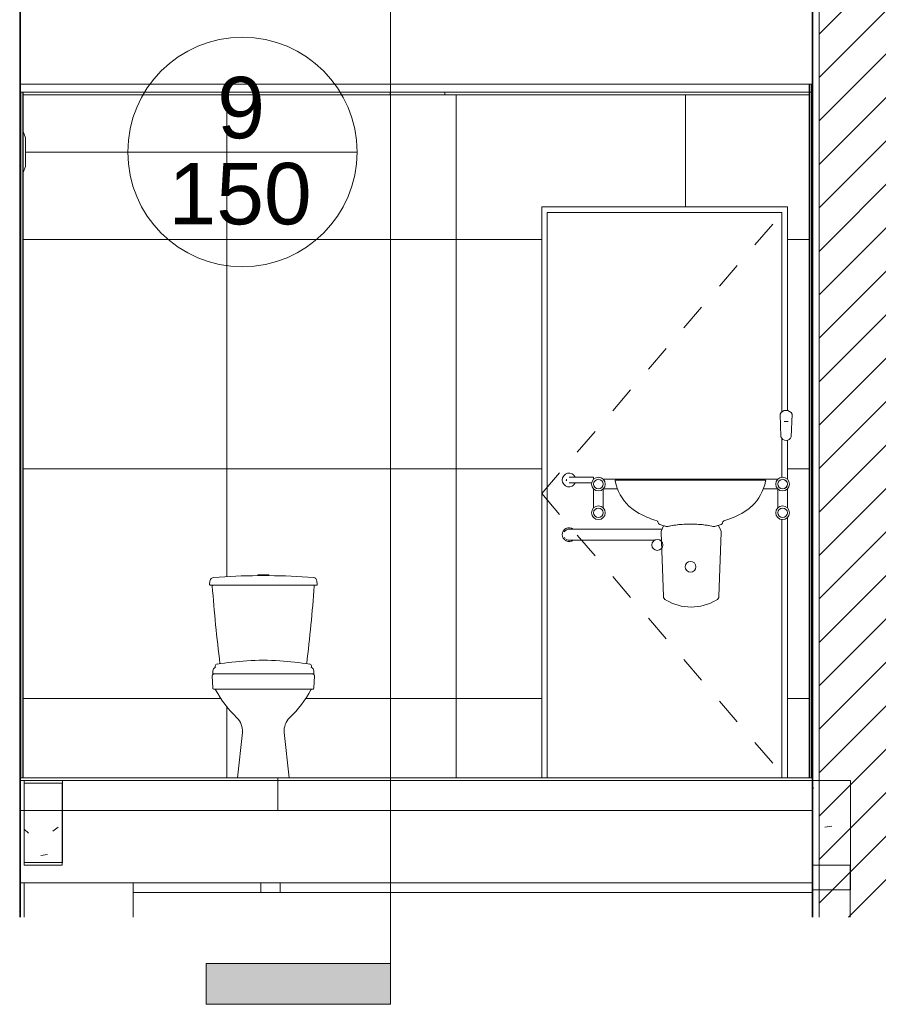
# Model space of a CAD drawing. Header units: metres. Extents: x 4.1 to 64.5, y -1.6 to 14.4.
# Tile 78 of 84: x 57.6 to 60.7, y -1 to 2.6. Entities that reach past the tile are written whole.
import ezdxf

# ---------------------------------------------------------------- set-up
doc = ezdxf.new("R2010")
doc.units = ezdxf.units.M
doc.linetypes.add('Center', pattern=[0.03175, 0.00635, -0.004763, 0.015875, -0.004763])
for name, color, linetype, lineweight in [('A-CLNG', 7, 'Continuous', 18), ('A-COLS', 7, 'Continuous', 18), ('A-DOOR', 7, 'Continuous', 18), ('A-FLOR', 7, 'Continuous', 18), ('A-FLOR-MCUT', 7, 'Continuous', 18), ('A-WALL', 7, 'Continuous', 18), ('A-WALL-PATT', 7, 'Continuous', 18), ('E-LITE-EQPM', 7, 'Continuous', 18), ('G-ANNO-SYMB', 7, 'Continuous', 9), ('G-IMPT', 7, 'Continuous', 18), ('P-SANR-FIXT', 7, 'Continuous', 18), ('S-BEAM', 7, 'Continuous', 18), ('S-COLS', 7, 'Continuous', 18)]:
    doc.layers.add(name, color=color, linetype=linetype, lineweight=lineweight)
doc.layers.add('M-HVAC-CDFF-IDEN', color=1, linetype='Continuous', lineweight=9, true_color=0xff0000)
doc.styles.add('Arial_1', font='arial.ttf', dxfattribs={"height": 0.225})
pattern_1 = [(50, (52.482, 6.033), (0.546555, -0.047815), [0.05715, -0.62865]), (355, (52.482, 6.033), (-0.105728, 0.573166), [0.04572, -0.50292]), (100.451, (52.528, 6.03), (0.440828, 0.525349), [0.04857, -0.53427]), (46.184, (52.482, 6.186), (0.813237, -0.12613), [0.08572, -0.94297]), (96.636, (52.55, 6.175), (0.712212, 0.742287), [0.07286, -0.80141]), (351.184, (52.482, 6.186), (0.712217, 0.742274), [0.06858, -0.75438]), (21, (52.558, 6.148), (0.454846, -0.306795), [0.05715, -0.62865]), (326, (52.558, 6.148), (0.185405, 0.55256), [0.04572, -0.50292]), (71.451, (52.596, 6.122), (0.640251, 0.245763), [0.04857, -0.53427]), (37.5, (52.482, 6.033), (0.009261, 0.2536672), [0.02515, -0.47168, 0.02515, -0.48539, -0.50483]), (37.5, (52.482, 6.033), (0.009261, 0.2536672), [-1.007, 0.02515, -0.47968]), (7.5, (52.482, 6.033), (0.200456, 0.300546), [0.02515, -0.26594, 0.02515, -0.46025, -0.19241]), (7.5, (52.482, 6.033), (0.200456, 0.300546), [-0.77648, 0.02515, -0.16726]), (327.5, (52.312, 6.033), (0.4067682, -0.0171882), [0.02515, -0.16535, 0.02515, -0.56921, -0.78867]), (327.5, (52.312, 6.033), (0.4067682, -0.0171882), [-0.78486, 0.02515, -0.76352]), (317.5, (52.236, 6.033), (0.444383, 0.0762794), [0.02515, -0.2225, 0.02515, -0.36957, -0.56007]), (317.5, (52.236, 6.033), (0.444383, 0.0762794), [-0.64237, 0.02515, -0.53492])]
pattern_2 = [(45, (52.482, 6.033), (-0.0795495, 0.0795495), []), (135, (52.482, 6.033), (-0.0795495, -0.0795495), [])]

# ---------------------------------------------------------------- blocks, each defined once
blk = doc.blocks.new('Bacia para Caixa Acoplada - P_750_Creme CR37_Acionamento Simples 6lpf-766973-Corte 7')
at = {"layer": 'P-SANR-FIXT'}
for p, q in [((56.6054, 0.613), (56.5654, 0.613)), ((56.5654, 0.613), (56.5654, 0.6099)), ((56.6054, 0.6099), (56.6054, 0.613)), ((56.3899, 0.59), (56.3887, 0.5783)), ((56.783, 0.5783), (56.7818, 0.59)), ((56.3917, 0.575), (56.4014, 0.575)), ((56.769, 0.575), (56.4014, 0.575)), ((56.769, 0.575), (56.78, 0.575)), ((56.3978, 0.2428), (56.4001, 0.1974)), ((56.4447, 0.25), (56.4044, 0.25)), ((56.7261, 0.25), (56.4447, 0.25)), ((56.7663, 0.25), (56.726, 0.25)), ((56.7706, 0.1974), (56.7729, 0.2428)), ((56.4026, 0.1946), (56.7681, 0.1946)), ((56.5092, 0.036), (56.4903, -0.13)), ((56.6804, -0.13), (56.6615, 0.036))]:
    blk.add_line(p, q, dxfattribs=at)
for centre, radius, start, end in [((56.3917, 0.578), 0.003, 174, 270), ((56.4048, 0.5885), 0.015, 93.7064, 174), ((56.5857, -1.906), 2.516, 90.4615, 94.1444), ((56.5855, 2.9081), 2.2982, 269.501, 270.499), ((56.585, -1.906), 2.516, 85.8147, 89.5341), ((56.7669, 0.5884), 0.015, 6, 83.3063), ((56.78, 0.578), 0.003, 270, 6), ((56.4014, 0.572), 0.003, 90, 184.3595), ((62.4869, 1.0359), 6.1062, 184.35949, 187.03826), ((51.3469, 0.9596), 5.439, 352.9038, 355.9108), ((56.769, 0.572), 0.003, 355.9108, 90), ((56.4027, 0.243), 0.005, 134.8711, 183.1652), ((55.9805, 0.6672), 0.5936, 314.8723, 315.1399), ((56.405, 0.2445), 0.00555, 96.2084, 133.0211), ((56.4447, 0.265), 0.015, 252.3924, 270), ((56.726, 0.265), 0.015, 270, 287.61), ((56.7657, 0.2445), 0.00555, 46.9789, 83.7916), ((57.1902, 0.6672), 0.5936, 224.8601, 225.1277), ((56.7679, 0.243), 0.005, 356.8348, 45.1289), ((56.4031, 0.1976), 0.003, 183.613, 259.221), ((56.5215, 0.8538), 0.6697, 259.7748, 260.3047), ((56.4081, 0.1906), 0.003, 28.0086, 80.3005), ((56.7869, 0.3964), 0.428, 208.5238, 225.8503), ((56.3838, 0.3964), 0.428, 314.1497, 331.4762), ((56.7626, 0.1906), 0.003, 99.6995, 151.9914), ((56.6492, 0.8538), 0.6697, 279.6953, 280.2252), ((56.7676, 0.1976), 0.003, 280.779, 356.387), ((56.4397, 0.0399), 0.0696, 356.8063, 45.1937), ((56.731, 0.0399), 0.0696, 134.8063, 183.1937)]:
    blk.add_arc(centre, radius, start, end, dxfattribs=at)
blk = doc.blocks.new('Assento para Bacia Sanitária - Assento para Bacia Sanitária-772276-Corte 7')
at = {"layer": 'P-SANR-FIXT'}
for p, q in [((56.4006, 0.2611), (56.4, 0.2513)), ((56.4093, 0.2792), (56.4093, 0.2743)), ((56.7616, 0.2743), (56.7616, 0.2792)), ((56.7709, 0.2513), (56.7703, 0.2611)), ((56.4004, 0.2508), (56.7704, 0.2508))]:
    blk.add_line(p, q, dxfattribs=at)
for centre, radius, start, end in [((56.6289, -1.1988), 1.5003, 93.9546, 98.1639), ((56.5855, -0.5703), 0.8703, 86.0454, 93.9546), ((56.542, -1.1988), 1.5003, 81.8361, 86.0454), ((56.4155, 0.2602), 0.0149, 110.8928, 176.5), ((56.417, 0.2788), 0.00765, 98.1639, 177.121), ((56.4102, 0.2755), 0.00145, 233.4416, 268.8636), ((56.754, 0.2788), 0.00765, 2.879, 81.8361), ((56.7608, 0.2755), 0.00145, 271.1364, 306.5584), ((56.7555, 0.2602), 0.0149, 3.5, 69.1072), ((56.4005, 0.2513), 0.0005, 175.9732, 270.0423), ((56.7704, 0.2513), 0.0005, 269.9577, 4.0268)]:
    blk.add_arc(centre, radius, start, end, dxfattribs=at)
blk = doc.blocks.new('Porta banheiros - P4- BANHEIROS madeira-7688719-Corte 7')
at = {"layer": 'A-DOOR', "linetype": 'Center'}
for q in [(67.8519, 1.96), (67.8434, -0.13)]:
    blk.add_line((66.9519, 0.91), q, dxfattribs=at)
at = {"layer": 'A-DOOR'}
for p, q in [((66.9719, -0.13), (66.9719, 1.94)), ((66.9719, 1.94), (67.8319, 1.94)), ((67.8319, 1.94), (66.9719, 1.94)), ((66.9719, 1.94), (66.9719, -0.13)), ((67.8319, 1.2097), (67.8319, 1.94)), ((67.8319, 1.2097), (67.8319, 1.94)), ((67.8319, 0.9697), (67.8319, 1.1121)), ((67.8319, 0.9697), (67.8319, 1.1121)), ((67.1419, 0.97), (67.0719, 0.97)), ((67.0719, 0.95), (67.1351, 0.95)), ((67.1419, 0.9628), (67.1419, 0.97)), ((67.8319, -0.13), (67.8319, 0.8153)), ((67.8319, -0.13), (67.8319, 0.8153)), ((67.3929, 0.78), (67.0819, 0.78)), ((67.0819, 0.74), (67.3664, 0.74)), ((67.3841, 0.74), (67.3901, 0.74))]:
    blk.add_line(p, q, dxfattribs=at)
at = {"layer": 'A-DOOR', "flags": 128}
for points in [[(67.0719, 0.97), (67.0711, 0.97), (67.0703, 0.97), (67.0695, 0.97), (67.0688, 0.97), (67.068, 0.97), (67.0672, 0.97), (67.0664, 0.97), (67.0657, 0.97), (67.0649, 0.97), (67.0642, 0.97), (67.0634, 0.97), (67.0627, 0.97), (67.062, 0.97), (67.0613, 0.97), (67.0606, 0.97), (67.06, 0.97), (67.0594, 0.97), (67.0588, 0.97), (67.0582, 0.97), (67.0576, 0.97), (67.057, 0.97), (67.0565, 0.97), (67.056, 0.97), (67.0556, 0.97), (67.0551, 0.97), (67.0547, 0.97), (67.0543, 0.97), (67.0539, 0.97), (67.0536, 0.97), (67.0533, 0.97), (67.053, 0.97), (67.0528, 0.97), (67.0526, 0.97), (67.0524, 0.97), (67.0522, 0.97), (67.0521, 0.97), (67.052, 0.97), (67.052, 0.97), (67.0519, 0.97)], [(67.0519, 0.95), (67.052, 0.95), (67.052, 0.95), (67.0521, 0.95), (67.0522, 0.95), (67.0523, 0.95), (67.0525, 0.95), (67.0527, 0.95), (67.053, 0.95), (67.0532, 0.95), (67.0535, 0.95), (67.0538, 0.95), (67.0542, 0.95), (67.0546, 0.95), (67.055, 0.95), (67.0554, 0.95), (67.0559, 0.95), (67.0564, 0.95), (67.0569, 0.95), (67.0574, 0.95), (67.058, 0.95), (67.0586, 0.95), (67.0592, 0.95), (67.0598, 0.95), (67.0605, 0.95), (67.0611, 0.95), (67.0618, 0.95), (67.0625, 0.95), (67.0632, 0.95), (67.064, 0.95), (67.0647, 0.95), (67.0654, 0.95), (67.0662, 0.95), (67.067, 0.95), (67.0678, 0.95), (67.0685, 0.95), (67.0693, 0.95), (67.0701, 0.95), (67.0709, 0.95), (67.0717, 0.95), (67.0719, 0.95)], [(67.0819, 0.78), (67.0807, 0.78), (67.0795, 0.78), (67.0784, 0.78), (67.0772, 0.78), (67.076, 0.78), (67.0748, 0.78), (67.0737, 0.78), (67.0725, 0.78), (67.0714, 0.78), (67.0703, 0.78), (67.0692, 0.78), (67.0681, 0.78), (67.067, 0.78), (67.066, 0.78), (67.065, 0.78), (67.064, 0.78), (67.0631, 0.78), (67.0622, 0.78), (67.0613, 0.78), (67.0604, 0.78), (67.0596, 0.78), (67.0588, 0.78), (67.0581, 0.78), (67.0574, 0.78), (67.0567, 0.78), (67.0561, 0.78), (67.0555, 0.78), (67.0549, 0.78), (67.0544, 0.78), (67.054, 0.78), (67.0536, 0.78), (67.0532, 0.78), (67.0529, 0.78), (67.0526, 0.78), (67.0524, 0.78), (67.0522, 0.78), (67.0521, 0.78), (67.052, 0.78), (67.0519, 0.78), (67.0519, 0.78)], [(67.0519, 0.74), (67.052, 0.74), (67.052, 0.74), (67.0522, 0.74), (67.0523, 0.74), (67.0525, 0.74), (67.0528, 0.74), (67.0531, 0.74), (67.0535, 0.74), (67.0539, 0.74), (67.0543, 0.74), (67.0548, 0.74), (67.0553, 0.74), (67.0559, 0.74), (67.0565, 0.74), (67.0572, 0.74), (67.0579, 0.74), (67.0586, 0.74), (67.0594, 0.74), (67.0602, 0.74), (67.061, 0.74), (67.0619, 0.74), (67.0628, 0.74), (67.0638, 0.74), (67.0647, 0.74), (67.0657, 0.74), (67.0668, 0.74), (67.0678, 0.74), (67.0689, 0.74), (67.07, 0.74), (67.0711, 0.74), (67.0722, 0.74), (67.0733, 0.74), (67.0745, 0.74), (67.0757, 0.74), (67.0768, 0.74), (67.078, 0.74), (67.0792, 0.74), (67.0804, 0.74), (67.0816, 0.74), (67.0819, 0.74)]]:
    blk.add_lwpolyline(points, dxfattribs=at)
at = {"layer": 'A-DOOR'}
for centre, radius, start, end in [((67.0519, 0.96), 0.025, 23.748, 180), ((67.0519, 0.96), 0.025, 180, 336.2194), ((67.0519, 0.96), 0.01, 165, 180), ((67.0519, 0.96), 0.01, 180, 195), ((67.0519, 0.76), 0.025, 53.7209, 180), ((67.0519, 0.76), 0.025, 180, 306.9829), ((67.0519, 0.76), 0.02, 86.7168, 150), ((67.0519, 0.76), 0.02, 210, 225), ((67.0519, 0.76), 0.02, 240, 279.5989)]:
    blk.add_arc(centre, radius, start, end, dxfattribs=at)
blk = doc.blocks.new('Luminária Quadrada - 0300x1200mm_1 Lamp_ - 277V-7461696-Corte 7')
at = {"layer": 'E-LITE-EQPM'}
for p, q in [((52.1446, 2.46), (52.1446, 2.47)), ((52.3446, 2.46), (52.1446, 2.46)), ((52.3446, 2.46), (52.3446, 2.47))]:
    blk.add_line(p, q, dxfattribs=at)
blk = doc.blocks.new('FDE_BR02_LavatórioAcessível1 - BR02_LavatórioAcessível 2-8852313-Corte 7')
at = {"layer": 'P-SANR-FIXT'}
for p, q in [((55.6446, 7.0812), (55.6477, 6.9985)), ((55.6855, 6.9986), (55.6885, 7.0811)), ((55.659, 7.0543), (55.674, 7.0543)), ((55.6124, 6.8425), (55.0311, 6.8425)), ((55.0433, 6.84), (55.5887, 6.84)), ((54.9615, 6.8072), (54.9615, 6.77)), ((54.9965, 6.77), (54.9965, 6.8072)), ((55.0311, 6.8075), (55.0493, 6.8075)), ((55.5828, 6.8075), (55.6124, 6.8075)), ((55.6363, 6.8072), (55.6363, 6.77)), ((55.6713, 6.77), (55.6713, 6.8072)), ((55.2102, 6.6546), (55.2178, 6.6726)), ((55.4195, 6.6738), (55.4275, 6.6546)), ((55.2171, 6.4141), (55.2087, 6.6483)), ((55.429, 6.6483), (55.4206, 6.4141))]:
    blk.add_line(p, q, dxfattribs=at)
at = {"layer": 'P-SANR-FIXT', "flags": 128}
for points in [[(54.9969, 6.8425), (54.9979, 6.8425), (54.9996, 6.8425), (55.0013, 6.8425), (55.003, 6.8425), (55.0048, 6.8425), (55.0066, 6.8425), (55.0084, 6.8425), (55.0103, 6.8425), (55.0123, 6.8425), (55.0142, 6.8425), (55.0162, 6.8425), (55.0182, 6.8425), (55.0202, 6.8425), (55.0223, 6.8425), (55.0243, 6.8425), (55.0264, 6.8425), (55.0285, 6.8425), (55.0306, 6.8425), (55.0311, 6.8425)], [(55.6124, 6.8425), (55.6141, 6.8425), (55.6157, 6.8425), (55.6174, 6.8425), (55.619, 6.8425), (55.6207, 6.8425), (55.6223, 6.8425), (55.6239, 6.8425), (55.6255, 6.8425), (55.6271, 6.8425), (55.6286, 6.8425), (55.6301, 6.8425), (55.6316, 6.8425), (55.6331, 6.8425), (55.6345, 6.8425), (55.6359, 6.8425)], [(55.0311, 6.8075), (55.029, 6.8075), (55.027, 6.8075), (55.0249, 6.8075), (55.0228, 6.8075), (55.0208, 6.8075), (55.0187, 6.8075), (55.0167, 6.8075), (55.0147, 6.8075), (55.0128, 6.8075), (55.0108, 6.8075), (55.0089, 6.8075), (55.0071, 6.8075), (55.0052, 6.8075), (55.0035, 6.8075), (55.0017, 6.8075), (55, 6.8075), (54.9984, 6.8075), (54.9969, 6.8075)], [(55.636, 6.8075), (55.6349, 6.8075), (55.6335, 6.8075), (55.632, 6.8075), (55.6305, 6.8075), (55.629, 6.8075), (55.6275, 6.8075), (55.6259, 6.8075), (55.6243, 6.8075), (55.6227, 6.8075), (55.6211, 6.8075), (55.6195, 6.8075), (55.6178, 6.8075), (55.6162, 6.8075), (55.6145, 6.8075), (55.6128, 6.8075), (55.6124, 6.8075)], [(54.9615, 6.7381), (54.9615, 6.7397), (54.9615, 6.7413), (54.9615, 6.743), (54.9615, 6.7447), (54.9615, 6.7464), (54.9615, 6.7482), (54.9615, 6.75), (54.9615, 6.7519), (54.9615, 6.7538), (54.9615, 6.7557), (54.9615, 6.7576), (54.9615, 6.7595), (54.9615, 6.7615), (54.9615, 6.7635), (54.9615, 6.7655), (54.9615, 6.7675), (54.9615, 6.7695), (54.9615, 6.77)], [(54.9965, 6.77), (54.9965, 6.768), (54.9965, 6.766), (54.9965, 6.764), (54.9965, 6.762), (54.9965, 6.7601), (54.9965, 6.7581), (54.9965, 6.7562), (54.9965, 6.7543), (54.9965, 6.7524), (54.9965, 6.7505), (54.9965, 6.7487), (54.9965, 6.7469), (54.9965, 6.7452), (54.9965, 6.7434), (54.9965, 6.7418), (54.9965, 6.7401), (54.9965, 6.7386)], [(55.6363, 6.7381), (55.6363, 6.7397), (55.6363, 6.7413), (55.6363, 6.743), (55.6363, 6.7447), (55.6363, 6.7464), (55.6363, 6.7482), (55.6363, 6.75), (55.6363, 6.7519), (55.6363, 6.7538), (55.6363, 6.7557), (55.6363, 6.7576), (55.6363, 6.7595), (55.6363, 6.7615), (55.6363, 6.7635), (55.6363, 6.7655), (55.6363, 6.7675), (55.6363, 6.7695), (55.6363, 6.77)], [(55.6713, 6.77), (55.6713, 6.768), (55.6713, 6.766), (55.6713, 6.764), (55.6713, 6.762), (55.6713, 6.7601), (55.6713, 6.7581), (55.6713, 6.7562), (55.6713, 6.7543), (55.6713, 6.7524), (55.6713, 6.7505), (55.6713, 6.7487), (55.6713, 6.7469), (55.6713, 6.7452), (55.6713, 6.7434), (55.6713, 6.7418), (55.6713, 6.7401), (55.6713, 6.7386)]]:
    blk.add_lwpolyline(points, dxfattribs=at)
at = {"layer": 'P-SANR-FIXT'}
for centre, radius, start, end in [((55.6665, 7.0706), 0.0244, 25.525, 154.3802), ((55.6666, 7.005), 0.02, 199.0332, 341.3773), ((54.979, 6.825), 0.025, 360, 180), ((55.6538, 6.825), 0.025, 0, 180), ((54.979, 6.825), 0.025, 180, 0), ((54.979, 6.825), 0.0175, 0, 180), ((54.979, 6.825), 0.0175, 0, 180), ((54.979, 6.825), 0.0175, 180, 0), ((54.979, 6.825), 0.0175, 180, 0), ((55.044, 6.8364), 0.00361, 99.6426, 191.6467), ((55.2116, 6.871), 0.1747, 191.6467, 226.3533), ((55.4205, 6.871), 0.1747, 313.6467, 348.3533), ((55.5887, 6.8369), 0.00315, 338.7107, 90), ((55.6538, 6.825), 0.025, 180, 0), ((55.6538, 6.825), 0.0175, 0, 180), ((55.6538, 6.825), 0.0175, 180, 0), ((55.654, 6.825), 0.0175, 0, 180), ((55.654, 6.825), 0.0175, 180, 0), ((54.979, 6.72), 0.025, 0, 180), ((55.2116, 6.871), 0.1747, 226.3533, 243.6467), ((55.4205, 6.871), 0.1747, 296.3533, 313.6467), ((55.6538, 6.72), 0.025, 0, 180), ((54.979, 6.72), 0.025, 180, 0), ((54.979, 6.72), 0.0175, 90, 270), ((54.979, 6.72), 0.0175, 0, 180), ((54.979, 6.72), 0.0175, 180, 0), ((54.979, 6.72), 0.0175, 270, 90), ((55.3157, 7.0813), 0.4095, 243.6467, 252.7093), ((55.3163, 7.0813), 0.4095, 287.2907, 296.3533), ((55.6538, 6.72), 0.025, 180, 0), ((55.6538, 6.72), 0.0175, 90, 270), ((55.6538, 6.72), 0.0175, 0, 180), ((55.6538, 6.72), 0.0175, 180, 0), ((55.6538, 6.72), 0.0175, 270, 90), ((55.1811, 6.6777), 0.0182, 12.278, 44.3908), ((55.2017, 6.6822), 0.00299, 192.278, 237.722), ((55.2271, 6.7223), 0.0505, 237.722, 256.278), ((55.2982, 6.9544), 0.2931, 253.5301, 255.3771), ((55.2987, 6.9544), 0.2931, 253.9664, 255.3771), ((55.2309, 6.7091), 0.0389, 260.0674, 279.9326), ((55.2314, 6.7091), 0.0389, 260.0674, 279.9326), ((55.2969, 6.4245), 0.2532, 92.4747, 103.5253), ((55.2974, 6.4245), 0.2532, 92.4747, 103.5253), ((55.316, 5.981), 0.6972, 87.5253, 92.4747), ((55.3165, 5.981), 0.6972, 87.5253, 92.4747), ((55.3352, 6.4245), 0.2532, 76.4747, 87.5253), ((55.3357, 6.4245), 0.2532, 76.4747, 87.5253), ((55.4012, 6.7091), 0.0389, 260.0674, 279.9326), ((55.4016, 6.7091), 0.0389, 260.0674, 279.9326), ((55.3339, 6.9544), 0.2931, 284.6229, 286.4699), ((55.3344, 6.9544), 0.2931, 284.6229, 286.4699), ((55.405, 6.7223), 0.0505, 283.722, 302.278), ((55.4055, 6.7223), 0.0505, 283.722, 286.0499), ((55.4304, 6.6822), 0.00299, 302.278, 347.722), ((55.451, 6.6777), 0.0182, 135.6092, 167.722), ((55.2212, 6.6487), 0.0125, 151.8971, 182.0431), ((55.4165, 6.6487), 0.0125, 357.9569, 28.1029), ((55.1948, 6.6022), 0.02, 0, 180), ((55.1948, 6.6022), 0.02, 180, 0), ((55.3165, 6.5222), 0.02, 0, 180), ((55.3165, 6.5222), 0.02, 180, 0), ((55.2328, 6.4148), 0.0158, 182.4182, 243.5818), ((55.3188, 6.5569), 0.1819, 239.2392, 300.7608), ((55.4048, 6.4148), 0.0158, 296.4182, 357.5818)]:
    blk.add_arc(centre, radius, start, end, dxfattribs=at)
blk = doc.blocks.new('4 GRE - ESCOLA DE CINEMA E AUDIOVISUAL CINE REX R07_rvt-2-Corte 7')
at = {"layer": 'A-WALL-PATT', "true_color": 0x808080}
h = blk.add_hatch(dxfattribs=at)
h.set_pattern_fill('FP_19', color=8, style=0, pattern_type=2)
h.set_pattern_definition(pattern_1)
h.paths.add_polyline_path([(65.0394, -0.6402), (65.0419, -0.6402), (65.0419, 8.6), (65.0394, 8.6), (65.0394, 0.3133)])
h = blk.add_hatch(dxfattribs=at)
h.set_pattern_fill('FP_19', color=8, style=0, pattern_type=2)
h.set_pattern_definition(pattern_1)
h.paths.add_polyline_path([(67.9451, -0.6402), (67.9451, 5.58), (67.9426, 5.58), (67.9426, -0.6402)])
h = blk.add_hatch(dxfattribs=at)
h.set_pattern_fill('FP_20', color=8, style=0, pattern_type=2)
h.set_pattern_definition([(45, (52.482, 6.033), (-0.0795495, 0.0795495), [])])
h.paths.add_polyline_path([(67.9676, -0.6402), (68.4176, -0.6402), (68.4176, 5.58), (67.9676, 5.58), (67.9676, 0.3133)])
at = {"layer": 'A-WALL-PATT'}
h = blk.add_hatch(dxfattribs=at)
h.set_pattern_fill('FP_24', color=256, style=0, pattern_type=2)
h.set_pattern_definition(pattern_2)
h.paths.add_polyline_path([(65.0434, -0.13), (65.0434, 2.38), (65.0419, 2.38), (65.0419, -0.13)])
h = blk.add_hatch(dxfattribs=at)
h.set_pattern_fill('FP_24', color=256, style=0, pattern_type=2)
h.set_pattern_definition(pattern_2)
h.paths.add_polyline_path([(65.0519, -0.13), (65.0519, 2.38), (65.0504, 2.38), (65.0504, -0.13)])
h = blk.add_hatch(dxfattribs=at)
h.set_pattern_fill('FP_24', color=256, style=0, pattern_type=2)
h.set_pattern_definition(pattern_2)
h.paths.add_polyline_path([(67.9334, -0.13), (67.9334, 2.41), (67.9319, 2.41), (67.9319, -0.13)])
h = blk.add_hatch(dxfattribs=at)
h.set_pattern_fill('FP_24', color=256, style=0, pattern_type=2)
h.set_pattern_definition(pattern_2)
h.paths.add_polyline_path([(67.9419, -0.13), (67.9419, 2.41), (67.9404, 2.41), (67.9404, -0.13)])
at = {"layer": 'A-WALL-PATT', "true_color": 0xf5f5f5}
h = blk.add_hatch(dxfattribs=at)
h.set_pattern_fill('FP_25', style=0, pattern_type=2)
h.set_pattern_definition([(0, (65.047, 0.16), (0, 0.84), []), (90, (65.047, 0.16), (-0.84, 5e-17), [])])
h.paths.add_polyline_path([(65.324, -0.13), (65.8367, -0.13), (65.8557, 0.036), (65.8549, 0.0507), (65.8512, 0.0649), (65.8445, 0.0779), (65.8352, 0.0893), (65.7912, 0.1395), (65.7558, 0.1934), (65.7482, 0.1956), (65.7466, 0.1974), (65.7443, 0.2428), (65.7469, 0.2477), (65.7509, 0.25), (65.7469, 0.2508), (65.7465, 0.2513), (65.7471, 0.2611), (65.749, 0.2675), (65.7536, 0.2725), (65.7558, 0.2743), (65.7566, 0.2812), (65.7591, 0.2851), (65.7624, 0.2864), (65.7735, 0.2878), (65.7586, 0.4172), (65.7449, 0.5718), (65.7469, 0.575), (65.7372, 0.5757), (65.7354, 0.5769), (65.7352, 0.5783), (65.7372, 0.5934), (65.741, 0.5993), (65.7469, 0.6028), (65.7504, 0.6034), (65.8311, 0.608), (65.9119, 0.6099), (65.9119, 0.613), (65.9519, 0.613), (65.9519, 0.6099), (66.0336, 0.6079), (66.1185, 0.6025), (66.124, 0.5989), (66.1276, 0.5933), (66.1283, 0.59), (66.1293, 0.5769), (66.1261, 0.575), (66.1155, 0.575), (66.1185, 0.5718), (66.1052, 0.4172), (66.0904, 0.2878), (66.1048, 0.2851), (66.1061, 0.2839), (66.1081, 0.2792), (66.1081, 0.2736), (66.1129, 0.2703), (66.1149, 0.2675), (66.1169, 0.2595), (66.1168, 0.2508), (66.1128, 0.25), (66.117, 0.2476), (66.1194, 0.2428), (66.1169, 0.1973), (66.1146, 0.1946), (66.1068, 0.1926), (66.1052, 0.1902), (66.0713, 0.1377), (66.0192, 0.0779), (66.0125, 0.0649), (66.0087, 0.0507), (66.008, 0.036), (66.0269, -0.13), (66.9519, -0.13), (66.9519, 1.96), (67.8519, 1.96), (67.8519, 1.2143), (67.8559, 1.2133), (67.8612, 1.2104), (67.8659, 1.2058), (67.8689, 1.2011), (67.8659, 1.1185), (67.8637, 1.114), (67.8606, 1.1104), (67.8544, 1.1066), (67.8519, 1.105), (67.8519, 0.9626), (67.8559, 0.9575), (67.8586, 0.9495), (67.8592, 0.945), (67.8574, 0.9362), (67.8559, 0.9325), (67.8519, 0.9273), (67.8519, 0.8576), (67.8571, 0.8496), (67.8584, 0.8465), (67.8592, 0.84), (67.8574, 0.8313), (67.8559, 0.8275), (67.8519, 0.8223), (67.8519, -0.13), (67.9319, -0.13), (67.9319, 2.37), (65.0519, 2.37), (65.0519, 2.2359), (65.0603, 2.2135), (65.0603, 2.1085), (65.0519, 2.0845), (65.0519, -0.13), (65.2298, -0.13)])
h.paths.add_polyline_path([(67.9419, -0.13), (67.9426, -0.13), (67.9419, -0.1143)])
at = {"layer": 'S-BEAM'}
h = blk.add_hatch(dxfattribs=at)
h.set_pattern_fill('FP_19', color=256, style=0, pattern_type=2)
h.set_pattern_definition(pattern_1)
h.paths.add_polyline_path([(65.0561, -0.44), (65.1961, -0.44), (65.1961, -0.14), (65.0561, -0.14)])
h = blk.add_hatch(dxfattribs=at)
h.set_pattern_fill('FP_19', color=256, style=0, pattern_type=2)
h.set_pattern_definition(pattern_1)
h.paths.add_polyline_path([(67.9426, -0.54), (68.0826, -0.54), (68.0826, -0.14), (67.9426, -0.14)])
at = {"layer": 'A-CLNG'}
for p, q in [((67.9426, 2.41), (65.0419, 2.41)), ((65.0419, 2.41), (65.0419, 2.38)), ((65.0419, 2.38), (67.9426, 2.38)), ((67.9426, 2.38), (67.9426, 2.41))]:
    blk.add_line(p, q, dxfattribs=at)
at = {"layer": 'A-FLOR'}
for p, q in [((65.9848, -0.13), (65.0419, -0.13)), ((65.0419, -0.13), (65.0419, -0.25)), ((67.9426, -0.13), (65.9848, -0.13)), ((65.9848, -0.13), (65.9848, -0.25)), ((65.9848, -0.25), (65.9848, -0.13)), ((67.9426, -0.25), (67.9426, -0.13)), ((65.0419, -0.25), (65.9848, -0.25)), ((65.9848, -0.25), (67.9426, -0.25))]:
    blk.add_line(p, q, dxfattribs=at)
at = {"layer": 'A-FLOR-MCUT'}
for p, q in [((65.9848, -0.14), (65.0419, -0.14)), ((67.9426, -0.14), (65.9848, -0.14))]:
    blk.add_line(p, q, dxfattribs=at)
at = {"layer": 'A-WALL'}
for p, q in [((65.0394, 8.6), (65.0394, -0.6402)), ((65.0419, -0.6402), (65.0419, 8.6)), ((67.9426, 5.58), (67.9426, -0.6402)), ((67.9451, -0.6402), (67.9451, 5.58)), ((67.9676, -0.6402), (67.9676, 5.58)), ((65.0519, 2.38), (65.0419, 2.38)), ((65.0419, 2.38), (65.0419, -0.13)), ((65.0434, 2.38), (65.0434, -0.13)), ((65.0504, 2.38), (65.0504, -0.13)), ((65.0519, -0.13), (65.0519, 2.38)), ((67.9319, 2.41), (67.9319, -0.13)), ((67.9419, 2.41), (67.9319, 2.41)), ((67.9334, -0.13), (67.9334, 2.41)), ((67.9404, -0.13), (67.9404, 2.41)), ((67.9419, -0.13), (67.9419, 2.41)), ((66.3969, 2.37), (65.0519, 2.37)), ((67.9319, 2.37), (66.5969, 2.37)), ((66.9519, -0.13), (66.9519, 1.96)), ((66.9519, 1.96), (67.8519, 1.96)), ((67.8519, 1.96), (67.8519, 1.2143)), ((67.8519, 1.1056), (67.8519, 0.9627)), ((67.8519, 0.9273), (67.8519, 0.8577)), ((67.8519, 0.8223), (67.8519, -0.13)), ((65.0419, -0.13), (65.0519, -0.13)), ((67.9319, -0.13), (67.9419, -0.13)), ((65.0419, -0.5147), (67.942, -0.5147))]:
    blk.add_line(p, q, dxfattribs=at)
at = {"layer": 'S-BEAM'}
for p, q in [((65.1961, -0.14), (65.0561, -0.14)), ((65.0561, -0.14), (65.0561, -0.44)), ((65.1961, -0.44), (65.1961, -0.14)), ((68.0826, -0.14), (67.9426, -0.14)), ((67.9426, -0.14), (67.9426, -0.54)), ((68.0826, -0.54), (68.0826, -0.14)), ((65.0561, -0.44), (65.1961, -0.44)), ((67.9426, -0.54), (68.0826, -0.54))]:
    blk.add_line(p, q, dxfattribs=at)
at = {"layer": 'A-DOOR', "lineweight": 18}
blk.add_blockref('Porta banheiros - P4- BANHEIROS madeira-7688719-Corte 7', (0, 0), dxfattribs=at)
at = {"layer": 'E-LITE-EQPM', "lineweight": 18}
blk.add_blockref('Luminária Quadrada - 0300x1200mm_1 Lamp_ - 277V-7461696-Corte 7', (14.2523, -0.09), dxfattribs=at)
at = {"layer": 'P-SANR-FIXT', "lineweight": 18}
for name, p in [('FDE_BR02_LavatórioAcessível1 - BR02_LavatórioAcessível 2-8852313-Corte 7', (12.1804, -5.88)), ('Bacia para Caixa Acoplada - P_750_Creme CR37_Acionamento Simples 6lpf-766973-Corte 7', (9.3465, 0)), ('Assento para Bacia Sanitária - Assento para Bacia Sanitária-772276-Corte 7', (9.3465, 0))]:
    blk.add_blockref(name, p, dxfattribs=at)
blk = doc.blocks.new('Family - P37-300438-Corte 7')
at = {"layer": 'A-COLS'}
for p, q in [((65.0555, -0.5147), (65.0555, -0.6402)), ((65.4555, -0.5147), (65.4555, -0.6402))]:
    blk.add_line(p, q, dxfattribs=at)
blk = doc.blocks.new('Family - P37-301131-Corte 7')
at = {"layer": 'S-COLS'}
for p, q in [((65.0555, -0.5147), (65.0555, -0.6402)), ((65.4555, -0.5147), (65.4555, -0.6402))]:
    blk.add_line(p, q, dxfattribs=at)
blk = doc.blocks.new('Family - VB38-300446-Corte 7')
at = {"layer": 'S-BEAM'}
for p, q in [((65.9231, -0.5147), (65.9231, -0.55)), ((65.9231, -0.55), (67.942, -0.55))]:
    blk.add_line(p, q, dxfattribs=at)
blk = doc.blocks.new('Family - VB38-300448-Corte 7')
at = {"layer": 'S-BEAM'}
for p, q in [((65.9931, -0.55), (65.9931, -0.5147)), ((65.4555, -0.55), (65.9931, -0.55))]:
    blk.add_line(p, q, dxfattribs=at)
blk = doc.blocks.new('Family - VB15-300628-Corte 7')
at = {"layer": 'S-BEAM'}
for p, q in [((65.1955, -0.15), (65.0555, -0.15)), ((65.0555, -0.15), (65.0555, -0.45)), ((65.1955, -0.45), (65.1955, -0.15)), ((65.0555, -0.45), (65.1955, -0.45))]:
    blk.add_line(p, q, dxfattribs=at)
blk = doc.blocks.new('Family - VB22-300700-Corte 7')
at = {"layer": 'S-BEAM'}
for p, q in [((68.082, -0.45), (67.942, -0.45)), ((67.942, -0.45), (67.942, -0.6402)), ((68.082, -0.6402), (68.082, -0.45))]:
    blk.add_line(p, q, dxfattribs=at)
blk = doc.blocks.new('ESTRUTURAL CINE REX _011_IFC-2-Corte 7')
at = {"layer": 'A-COLS', "lineweight": 18}
blk.add_blockref('Family - P37-301131-Corte 7', (0, 0), dxfattribs=at)
at = {"layer": 'S-BEAM', "lineweight": 18}
for name in ['Family - VB15-300628-Corte 7', 'Family - VB22-300700-Corte 7', 'Family - VB38-300448-Corte 7', 'Family - VB38-300446-Corte 7']:
    blk.add_blockref(name, (0, 0), dxfattribs=at)
at = {"layer": 'S-COLS', "lineweight": 18}
blk.add_blockref('Family - P37-300438-Corte 7', (0, 0), dxfattribs=at)
blk = doc.blocks.new('GRELHA AR-AG 225x125 - TROX_AR-AG_225x125_dxf_QMODEL_9cd29c6e_c072_40e3_8738_8a6232d45915-V71-Corte 7')
at = {"layer": 'G-IMPT', "color": 1, "true_color": 0xff0000}
for p, q in [((65.0603, 2.2135), (65.0519, 2.2359)), ((65.0603, 2.1085), (65.0603, 2.2135)), ((65.0603, 2.1085), (65.0519, 2.0861))]:
    blk.add_line(p, q, dxfattribs=at)
blk = doc.blocks.new('GRELHA AR-AG 225x125 - TROX_AR-AG_225x125_dxf-V72-Corte 7')
blk.add_blockref('GRELHA AR-AG 225x125 - TROX_AR-AG_225x125_dxf_QMODEL_9cd29c6e_c072_40e3_8738_8a6232d45915-V71-Corte 7', (0, 0))
blk = doc.blocks.new('GRELHA AR-AG 225x125 - GRELHA AR-AG 225x125-V73-Corte 7')
blk.add_blockref('GRELHA AR-AG 225x125 - TROX_AR-AG_225x125_dxf-V72-Corte 7', (0, 0))
blk = doc.blocks.new('Corte - M_Final do corte - Preenchido-28045-Corte 7')
at = {"layer": 'G-ANNO-SYMB'}
blk.add_hatch(color=256, dxfattribs=at).paths.add_polyline_path([(52.807, -0.9011), (53.482, -0.9011), (53.482, -1.0511), (52.807, -1.0511)])
for p, q in [((52.807, -0.9011), (52.807, -1.0511)), ((53.482, -0.9011), (52.807, -0.9011)), ((53.482, -1.0511), (53.482, -0.9011)), ((52.807, -1.0511), (53.482, -1.0511))]:
    blk.add_line(p, q, dxfattribs=at)
blk = doc.blocks.new('M_Identificador de terminal de ar_BTS - Em caixas-852561-Corte 7')
at = {"layer": 'M-HVAC-CDFF-IDEN'}
blk.add_line((69.8365, 7.738), (70.6765, 7.738), dxfattribs=at)
blk.add_circle((70.2565, 7.738), 0.42, dxfattribs=at)

msp = doc.modelspace()

# ---------------------------------------------------------------- linework, layer by layer
at = {"layer": 'G-ANNO-SYMB'}
msp.add_line((58.9269, 13.3028), (58.9269, -0.8098), dxfattribs=at)
at = {"layer": 'M-HVAC-CDFF-IDEN'}
msp.add_line((57.5897, 2.161), (57.9647, 2.161), dxfattribs=at)

# ---------------------------------------------------------------- block references
at = {"lineweight": 5}
for name in ['4 GRE - ESCOLA DE CINEMA E AUDIOVISUAL CINE REX R07_rvt-2-Corte 7', 'ESTRUTURAL CINE REX _011_IFC-2-Corte 7']:
    msp.add_blockref(name, (-7.4707, 0), dxfattribs=at)
at = {"layer": 'G-ANNO-SYMB'}
msp.add_blockref('Corte - M_Final do corte - Preenchido-28045-Corte 7', (5.4449, 0.0913), dxfattribs=at)
at = {"layer": 'G-IMPT', "color": 1, "true_color": 0xff0000}
msp.add_blockref('GRELHA AR-AG 225x125 - GRELHA AR-AG 225x125-V73-Corte 7', (-7.4707, 0), dxfattribs=at)
at = {"layer": 'M-HVAC-CDFF-IDEN'}
msp.add_blockref('M_Identificador de terminal de ar_BTS - Em caixas-852561-Corte 7', (-11.8719, -5.577), dxfattribs=at)

# ---------------------------------------------------------------- texts
at = {"layer": 'M-HVAC-CDFF-IDEN', "color": 7, "char_height": 0.225, "attachment_point": 1, "style": 'Arial_1'}
for s, insert, width in [('9', (58.2925, 2.4361), 0.216456), ('150', (58.114, 2.1211), 0.649367)]:
    msp.add_mtext(s, dxfattribs=dict(at, insert=insert, width=width))

doc.saveas('drawing.dxf')
